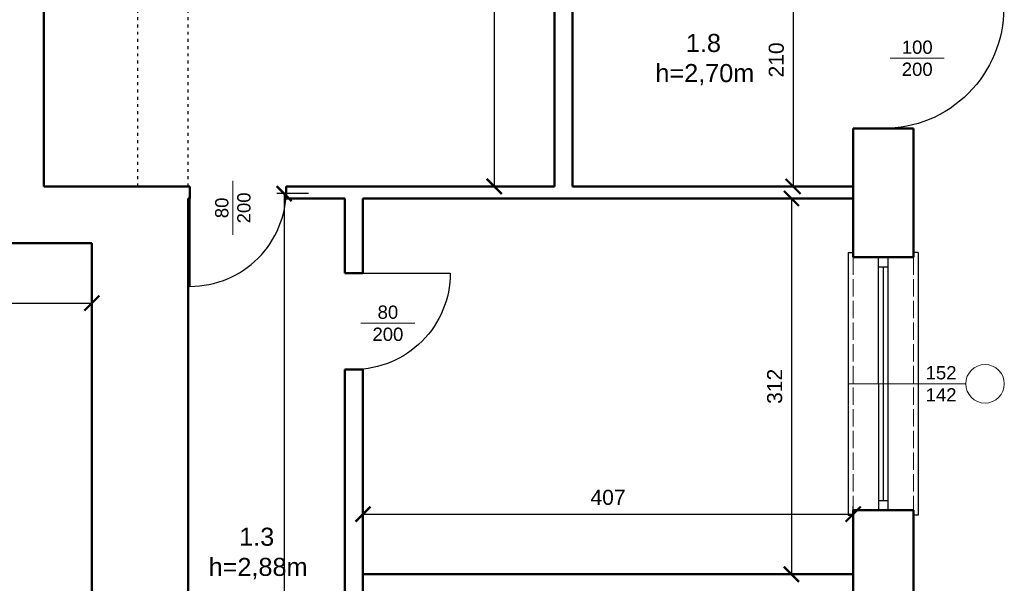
# Model space of a CAD drawing. Header units: metres. Extents: x 158874 to 185002, y -166493 to -154354.
# Tile 53 of 95: x 179215 to 180033, y -155654 to -155186. Entities that reach past the tile are written whole.
import ezdxf

# ---------------------------------------------------------------- set-up
doc = ezdxf.new("R2010")
doc.units = ezdxf.units.M
doc.linetypes.add('ACAD_ISO02W100', pattern=[15, 12, -3])
doc.linetypes.add('ACAD_ISO03W100', pattern=[30, 12, -18])
for name, color, linetype, lineweight in [('2 (średnia)', 1, 'Continuous', 25), ('3 (cienka przerywana)', 252, 'ACAD_ISO02W100', 13), ('3 (cienka)', 252, 'Continuous', 9), ('cienka25', 5, 'Continuous', 25), ('gruba50', 7, 'Continuous', 50), ('Wymiarowanie', 1, 'Continuous', 9), ('wymiarowanie9', 1, 'Continuous', 9)]:
    doc.layers.add(name, color=color, linetype=linetype, lineweight=lineweight)
doc.styles.add('Opisowy', font='arial.ttf')
doc.styles.get("Standard").update_dxf_attribs({"font": 'arial.ttf'})
doc.dimstyles.new('Kopia Opisowy', dxfattribs={"dimscale": 0, "dimtxt": 2.5, "dimasz": 2.5, "dimexe": 1.25, "dimexo": 0.625, "dimgap": 1.5, "dimtad": 1, "dimdec": 0, "dimtxsty": 'Opisowy', "dimblk": 'ARCHTICK', "dimcen": 2.5, "dimadec": 0, "dimazin": 0, "dimtfac": 1, "dimtdec": 0, "dimtmove": 0, "dimatfit": 3, "dimldrblk": 'NONE', "dimfxl": 1, "dimarcsym": 0})

# ---------------------------------------------------------------- blocks, each defined once
blk = doc.blocks.new('*U355')
at = {"color": 0, "linetype": 'ByBlock', "ltscale": 10}
blk.add_lwpolyline([(-1000, 0), (-1000, -1000, 0.414214), (0, 0)], format="xyb", dxfattribs=at)
blk = doc.blocks.new('*U356')
at = {"color": 0, "linetype": 'ByBlock', "ltscale": 10}
blk.add_lwpolyline([(0, 0), (0, -1250, -0.414214), (-1250, 0)], format="xyb", dxfattribs=at)
blk = doc.blocks.new('*U357')
at = {"color": 0, "linetype": 'ByBlock', "ltscale": 10}
blk.add_lwpolyline([(0, 0), (0, -1000, -0.414214), (-1000, 0)], format="xyb", dxfattribs=at)
blk = doc.blocks.new('_ArchTick')
at = {"color": 0, "linetype": 'ByBlock', "const_width": 0.15}
blk.add_lwpolyline([(-0.5, -0.5), (0.5, 0.5)], dxfattribs=at)
blk = doc.blocks.new('*D375')
at = {"layer": 'Defpoints', "color": 0, "ltscale": 0.2, "transparency": 16777216}
for p in [(178736.32, -155362.03), (179275.32, -155388.74), (179275.32, -155421.05)]:
    blk.add_point(p, dxfattribs=at)
at = {"layer": 'wymiarowanie9', "color": 0, "lineweight": -2, "ltscale": 0.2, "transparency": 16777216}
for p, q in [((178736.32, -155365.16), (178736.32, -155427.3)), ((179275.32, -155391.86), (179275.32, -155427.3)), ((178736.32, -155421.05), (179275.32, -155421.05))]:
    blk.add_line(p, q, dxfattribs=at)
at = {"layer": 'wymiarowanie9', "color": 0, "lineweight": -2, "ltscale": 0.2, "transparency": 16777216, "xscale": 12.5, "yscale": 12.5, "zscale": 12.5, "rotation": 180}
blk.add_blockref('_ArchTick', (178736.32, -155421.05), dxfattribs=at)
at = {"layer": 'wymiarowanie9', "color": 0, "lineweight": -2, "ltscale": 0.2, "transparency": 16777216, "xscale": 12.5, "yscale": 12.5, "zscale": 12.5}
blk.add_blockref('_ArchTick', (179275.32, -155421.05), dxfattribs=at)
at = {"layer": 'wymiarowanie9', "color": 0, "ltscale": 0.2, "transparency": 16777216, "insert": (179005.82, -155407.16), "char_height": 12.5, "attachment_point": 5, "style": 'Opisowy'}
blk.add_mtext('539', dxfattribs=at)
blk = doc.blocks.new('_None')
blk = doc.blocks.new('*D377')
at = {"layer": 'Defpoints', "color": 0, "ltscale": 0.2, "transparency": 16777216}
for p in [(179857.48, -155114.21), (179857.48, -155324.22), (179857.48, -155324.22)]:
    blk.add_point(p, dxfattribs=at)
at = {"layer": 'wymiarowanie9', "color": 0, "lineweight": -2, "ltscale": 0.2, "transparency": 16777216}
for p, q in [((179857.48, -155114.21), (179857.48, -155324.22)), ((179860.6, -155114.21), (179863.73, -155114.21)), ((179860.6, -155324.22), (179863.73, -155324.22))]:
    blk.add_line(p, q, dxfattribs=at)
at = {"layer": 'wymiarowanie9', "color": 0, "lineweight": -2, "ltscale": 0.2, "transparency": 16777216, "xscale": 12.5, "yscale": 12.5, "zscale": 12.5}
for p, rotation in [((179857.48, -155114.21), 90), ((179857.48, -155324.22), 270)]:
    blk.add_blockref('_ArchTick', p, dxfattribs=dict(at, rotation=rotation))
at = {"layer": 'wymiarowanie9', "color": 0, "ltscale": 0.2, "transparency": 16777216, "insert": (179843.59, -155219.22), "char_height": 12.5, "attachment_point": 5, "rotation": 90, "style": 'Opisowy'}
blk.add_mtext('210', dxfattribs=at)
blk = doc.blocks.new('*D381')
at = {"layer": 'Defpoints', "color": 0, "ltscale": 0.2, "transparency": 16777216}
for p in [(179651.23, -154821.22), (179609.32, -155324.22), (179651.23, -155324.22)]:
    blk.add_point(p, dxfattribs=at)
at = {"layer": 'wymiarowanie9', "color": 0, "lineweight": -2, "ltscale": 0.2, "transparency": 16777216}
for p, q in [((179648.11, -154821.22), (179603.07, -154821.22)), ((179609.32, -154821.22), (179609.32, -155324.22)), ((179648.11, -155324.22), (179603.07, -155324.22))]:
    blk.add_line(p, q, dxfattribs=at)
at = {"layer": 'wymiarowanie9', "color": 0, "lineweight": -2, "ltscale": 0.2, "transparency": 16777216, "xscale": 12.5, "yscale": 12.5, "zscale": 12.5}
for p, rotation in [((179609.32, -154821.22), 90), ((179609.32, -155324.22), 270)]:
    blk.add_blockref('_ArchTick', p, dxfattribs=dict(at, rotation=rotation))
at = {"layer": 'wymiarowanie9', "color": 0, "ltscale": 0.2, "transparency": 16777216, "insert": (179595.44, -155072.72), "char_height": 12.5, "attachment_point": 5, "rotation": 90, "style": 'Opisowy'}
blk.add_mtext('503', dxfattribs=at)
blk = doc.blocks.new('*D382')
at = {"layer": 'Defpoints', "color": 0, "ltscale": 0.2, "transparency": 16777216}
for p in [(179856.11, -155334.22), (179856.11, -155646.22), (179856.11, -155646.22)]:
    blk.add_point(p, dxfattribs=at)
at = {"layer": 'wymiarowanie9', "color": 0, "lineweight": -2, "ltscale": 0.2, "transparency": 16777216}
for p, q in [((179856.11, -155334.22), (179856.11, -155646.22)), ((179859.23, -155334.22), (179862.36, -155334.22)), ((179859.23, -155646.22), (179862.36, -155646.22))]:
    blk.add_line(p, q, dxfattribs=at)
at = {"layer": 'wymiarowanie9', "color": 0, "lineweight": -2, "ltscale": 0.2, "transparency": 16777216, "xscale": 12.5, "yscale": 12.5, "zscale": 12.5}
for p, rotation in [((179856.11, -155334.22), 90), ((179856.11, -155646.22), 270)]:
    blk.add_blockref('_ArchTick', p, dxfattribs=dict(at, rotation=rotation))
at = {"layer": 'wymiarowanie9', "color": 0, "ltscale": 0.2, "transparency": 16777216, "insert": (179842.22, -155490.22), "char_height": 12.5, "attachment_point": 5, "rotation": 90, "style": 'Opisowy'}
blk.add_mtext('312', dxfattribs=at)
blk = doc.blocks.new('*D385')
at = {"layer": 'Defpoints', "color": 0, "ltscale": 0.2, "transparency": 16777216}
for p in [(179907.32, -155596.33), (179500.32, -155646.22), (179907.32, -155646.22)]:
    blk.add_point(p, dxfattribs=at)
at = {"layer": 'wymiarowanie9', "color": 0, "lineweight": -2, "ltscale": 0.2, "transparency": 16777216}
for p, q in [((179500.32, -155643.1), (179500.32, -155590.08)), ((179907.32, -155643.1), (179907.32, -155590.08)), ((179500.32, -155596.33), (179907.32, -155596.33))]:
    blk.add_line(p, q, dxfattribs=at)
at = {"layer": 'wymiarowanie9', "color": 0, "lineweight": -2, "ltscale": 0.2, "transparency": 16777216, "xscale": 12.5, "yscale": 12.5, "zscale": 12.5, "rotation": 180}
blk.add_blockref('_ArchTick', (179500.32, -155596.33), dxfattribs=at)
at = {"layer": 'wymiarowanie9', "color": 0, "lineweight": -2, "ltscale": 0.2, "transparency": 16777216, "xscale": 12.5, "yscale": 12.5, "zscale": 12.5}
blk.add_blockref('_ArchTick', (179907.32, -155596.33), dxfattribs=at)
at = {"layer": 'wymiarowanie9', "color": 0, "ltscale": 0.2, "transparency": 16777216, "insert": (179703.82, -155582.45), "char_height": 12.5, "attachment_point": 5, "style": 'Opisowy'}
blk.add_mtext('407', dxfattribs=at)
blk = doc.blocks.new('*D366')
at = {"layer": 'Defpoints', "color": 0, "ltscale": 0.2, "transparency": 16777216}
for p in [(179458.37, -155330.22), (179434.95, -156134.22), (179467, -156134.22)]:
    blk.add_point(p, dxfattribs=at)
at = {"layer": 'wymiarowanie9', "color": 0, "lineweight": -2, "ltscale": 0.2, "transparency": 16777216}
for p, q in [((179455.24, -155330.22), (179428.7, -155330.22)), ((179434.95, -155330.22), (179434.95, -156134.22)), ((179463.88, -156134.22), (179428.7, -156134.22))]:
    blk.add_line(p, q, dxfattribs=at)
at = {"layer": 'wymiarowanie9', "color": 0, "lineweight": -2, "ltscale": 0.2, "transparency": 16777216, "xscale": 12.5, "yscale": 12.5, "zscale": 12.5}
for p, rotation in [((179434.95, -155330.22), 90), ((179434.95, -156134.22), 270)]:
    blk.add_blockref('_ArchTick', p, dxfattribs=dict(at, rotation=rotation))
at = {"layer": 'wymiarowanie9', "color": 0, "ltscale": 0.2, "transparency": 16777216, "insert": (179421.06, -155732.22), "char_height": 12.5, "attachment_point": 5, "rotation": 90, "style": 'Opisowy'}
blk.add_mtext('804', dxfattribs=at)

msp = doc.modelspace()

# ---------------------------------------------------------------- linework, layer by layer
at = {"layer": '2 (średnia)'}
for p, q in [((179903.32, -155379.1), (179903.32, -155597.1)), ((179903.32, -155379.1), (179907.32, -155379.1)), ((179928.23, -155383.1), (179928.33, -155593.1)), ((179936.23, -155383.1), (179936.23, -155593.1)), ((179961.32, -155379.1), (179957.32, -155379.1)), ((179961.32, -155379.1), (179961.32, -155597.1)), ((179928.23, -155391.1), (179936.23, -155391.1)), ((179932.23, -155391.1), (179932.23, -155585.1)), ((179928.33, -155585.1), (179936.23, -155585.1)), ((179903.32, -155597.1), (179907.32, -155597.1)), ((179961.32, -155597.1), (179957.32, -155597.1))]:
    msp.add_line(p, q, dxfattribs=at)
at = {"layer": '3 (cienka przerywana)', "ltscale": 1.2}
for p, q in [((179907.32, -155383.1), (179907.32, -155593.1)), ((179957.32, -155383.1), (179957.32, -155593.1))]:
    msp.add_line(p, q, dxfattribs=at)
at = {"layer": '3 (cienka)'}
for p, q in [((179983.02, -155217.88), (179938.07, -155217.88)), ((179392.36, -155319.57), (179392.36, -155364.53)), ((179543.52, -155437.87), (179498.57, -155437.87)), ((180000.85, -155488.1), (179903.85, -155488.1)), ((179959.85, -155488.1), (180000.85, -155488.1))]:
    msp.add_line(p, q, dxfattribs=at)
msp.add_circle((180016.85, -155488.1), 16, dxfattribs=at)
at = {"layer": 'cienka25', "linetype": 'ACAD_ISO03W100', "ltscale": 0.2}
for p, q in [((179313.32, -155324.22), (179313.32, -154821.22)), ((179355.32, -155324.22), (179355.32, -154821.22))]:
    msp.add_line(p, q, dxfattribs=at)
at = {"layer": 'gruba50', "ltscale": 0.2}
for p, q in [((179235.32, -154821.22), (179235.32, -155324.22)), ((179659.32, -154821.22), (179659.32, -155324.22)), ((179674.32, -154821.22), (179674.32, -155324.22)), ((179907.32, -155276.22), (179907.32, -155383.1)), ((179957.32, -155276.22), (179957.32, -155383.1)), ((179235.32, -155324.22), (179356.68, -155324.22)), ((179356.68, -155334.22), (179356.68, -155324.22)), ((179436.68, -155324.22), (179659.32, -155324.22)), ((179436.68, -155324.22), (179436.68, -155334.22)), ((179674.32, -155324.22), (179907.32, -155324.22)), ((179355.32, -155334.22), (179356.68, -155334.22)), ((179436.68, -155334.22), (179485.32, -155334.22)), ((179500.32, -155334.22), (179907.32, -155334.22)), ((179275.32, -155371.22), (178736.32, -155371.22)), ((179957.32, -155383.1), (179907.32, -155383.1)), ((179907.32, -155593.1), (179907.32, -155716.31)), ((179957.32, -155593.1), (179907.32, -155593.1)), ((179957.32, -155593.1), (179957.32, -155716.31)), ((179500.32, -155646.22), (179907.32, -155646.22))]:
    msp.add_line(p, q, dxfattribs=at)
for points in [[(179957.32, -155276.22), (179907.32, -155276.22)], [(179355.32, -155334.22), (179355.32, -155845.22)], [(179485.32, -155334.22), (179485.32, -155396.21)], [(179500.32, -155334.22), (179500.32, -155396.21)], [(179275.32, -155371.22), (179275.32, -155845.22)], [(179485.32, -155396.21), (179500.32, -155396.21)], [(179485.32, -155476.21), (179485.32, -155876.22)], [(179485.32, -155476.21), (179500.32, -155476.21)], [(179500.32, -155476.21), (179500.32, -155851.22)]]:
    msp.add_lwpolyline(points, dxfattribs=at)

# ---------------------------------------------------------------- block references
at = {"layer": '2 (średnia)', "xscale": 0.08, "yscale": 0.08, "zscale": 0.08, "rotation": 90}
for name, p in [('*U356', (179932.32, -155176.22)), ('*U357', (179492.82, -155396.21))]:
    msp.add_blockref(name, p, dxfattribs=at)
at = {"layer": '2 (średnia)', "xscale": 0.08, "yscale": 0.08, "zscale": 0.08}
msp.add_blockref('*U355', (179436.68, -155327.22), dxfattribs=at)

# ---------------------------------------------------------------- texts
at = {"layer": '3 (cienka)', "char_height": 11, "attachment_point": 5}
for s, insert in [('\\pxqc;100\\P200', (179960.54, -155217.88)), ('\\pxqc;80\\P200', (179521.04, -155437.87)), ('152\\P\\pxqc;142', (179980.35, -155488.1))]:
    msp.add_mtext_dynamic_manual_height_columns(s, width=30.4029, gutter_width=12.5, heights=[0], dxfattribs=dict(at, insert=insert))
at = {"layer": '3 (cienka)', "insert": (179392.36, -155342.05), "char_height": 11, "attachment_point": 5, "rotation": 90}
msp.add_mtext_dynamic_manual_height_columns('\\pxqc;80\\P200', width=30.4029, gutter_width=12.5, heights=[0], dxfattribs=at)
at = {"layer": 'Wymiarowanie', "char_height": 15, "attachment_point": 1, "style": 'Opisowy'}
for s, insert in [('\\A1;\\pxqc;1.8\\P\\pq*;h=2,70m', (179743.13, -155197.64)), ('\\A1;\\pxqc;1.3 \\P\\pq*;h=2,88m', (179372.2, -155607.58))]:
    msp.add_mtext_dynamic_manual_height_columns(s, width=79.8241, gutter_width=20, heights=[0], dxfattribs=dict(at, insert=insert))

# ---------------------------------------------------------------- dimensions: what is measured, and where the dimension line sits
at = {"layer": 'wymiarowanie9', "ltscale": 0.2}
for base, p1, p2, picture, middle in [((179609.32, -155324.22), (179651.23, -154821.22), (179651.23, -155324.22), '*D381', (179595.44, -155072.72)), ((179857.48, -155324.22), (179857.48, -155114.21), (179857.48, -155324.22), '*D377', (179843.59, -155219.22)), ((179434.95, -156134.22), (179458.37, -155330.22), (179467, -156134.22), '*D366', (179421.06, -155732.22)), ((179856.11, -155646.22), (179856.11, -155334.22), (179856.11, -155646.22), '*D382', (179842.22, -155490.22))]:
    dim = msp.add_linear_dim(base=base, p1=p1, p2=p2, angle=90, dimstyle='Kopia Opisowy', dxfattribs=at)
    dim.commit()
    dim.dimension.update_dxf_attribs({"geometry": picture, "text_midpoint": middle})
for base, p1, p2, picture, middle in [((179275.32, -155421.05), (178736.32, -155362.03), (179275.32, -155388.74), '*D375', (179005.82, -155407.16)), ((179907.32, -155596.33), (179500.32, -155646.22), (179907.32, -155646.22), '*D385', (179703.82, -155582.45))]:
    dim = msp.add_linear_dim(base=base, p1=p1, p2=p2, dimstyle='Kopia Opisowy', dxfattribs=at)
    dim.commit()
    dim.dimension.update_dxf_attribs({"geometry": picture, "text_midpoint": middle})

doc.saveas('drawing.dxf')
